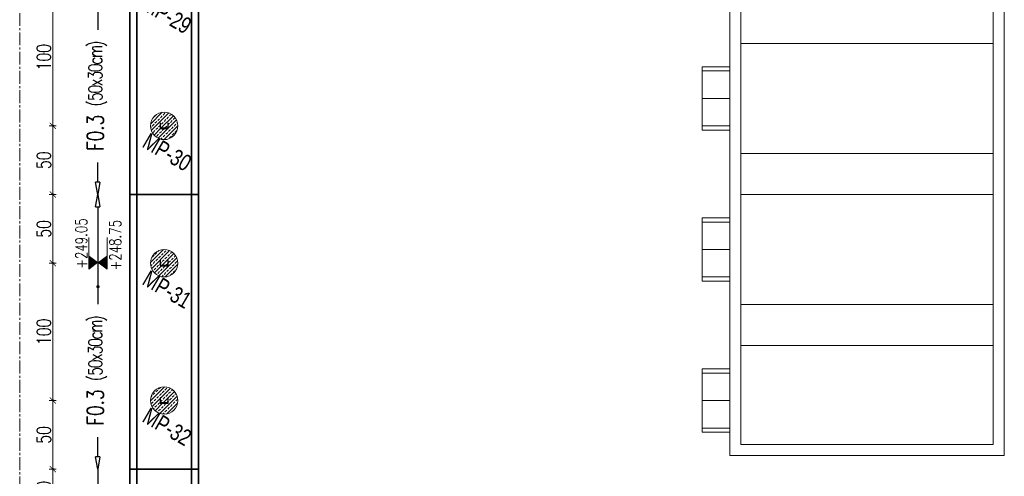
# Model space of a CAD drawing. Header units: millimetres. Extents: x -8 to 14965326, y -810 to 11054951.
# Tile 5 of 72: x 7503717 to 7504434, y 5555367 to 5555699. Entities that reach past the tile are written whole.
import ezdxf

# ---------------------------------------------------------------- set-up
doc = ezdxf.new("R2010")
doc.units = ezdxf.units.MM
doc.header["$LTSCALE"] = 0.5
doc.header["$MEASUREMENT"] = 0
doc.linetypes.add('CENTER2', pattern=[1.125, 0.75, -0.125, 0.125, -0.125])
doc.linetypes.add('HIDDEN', pattern=[9.525, 6.35, -3.175])
doc.layers.get('0').update_dxf_attribs({"linetype": 'CONTINUOUS', "lineweight": 13})
doc.layers.get('Defpoints').update_dxf_attribs({"linetype": 'CONTINUOUS'})
for name, color, linetype, lineweight in [('_K_pozycje', 1, 'CONTINUOUS', 5), ('JG numery', 171, 'HIDDEN', 20), ('K_Fundamenty - przekrój', 40, 'CONTINUOUS', 35), ('K_Kreskowanie', 253, 'CONTINUOUS', 5), ('K_Opis', 7, 'CONTINUOUS', 9), ('K_Ściany - przekrój', 7, 'CONTINUOUS', 35), ('tkd_obszary_wykazu', 14, 'CENTER2', 9), ('tkd_stal_przekrój', 80, 'CONTINUOUS', 30), ('tkd_wym', 1, 'CONTINUOUS', 5)]:
    doc.layers.add(name, color=color, linetype=linetype, lineweight=lineweight)
doc.styles.add('___K_OPIS_ROMAND', font='romand.shx', dxfattribs={"width": 0.75})
doc.styles.add('___K_OPIS_SIMPLEX', font='simplex.shx', dxfattribs={"width": 0.75})
doc.styles.add('Arial', font='arial.ttf')
doc.styles.add('tkd_txt0', font='simplex.shx', dxfattribs={"width": 0.75})
doc.dimstyles.new('opisy_wieńce', dxfattribs={"dimscale": 0.6, "dimtxt": 20, "dimasz": 25, "dimexe": 10, "dimexo": 50, "dimgap": 10, "dimtad": 0, "dimdec": 1, "dimrnd": 0.05, "dimzin": 9, "dimdsep": 46, "dimtxsty": '___K_OPIS_ROMAND', "dimblk1": 'CLOSEDBLANK', "dimblk2": 'CLOSEDBLANK', "dimsah": 1, "dimcen": 0, "dimdle": 10, "dimse1": 1, "dimse2": 1, "dimclrd": 1, "dimclre": 256, "dimclrt": 50, "dimazin": 2, "dimtm": 1e-09, "dimtfac": 1, "dimtdec": 1, "dimtmove": 2, "dimatfit": 3, "dimfxl": 1, "dimtolj": 1, "dimtzin": 0, "dimarcsym": 0})
doc.dimstyles.new('tkd_1-50cm[cm]', dxfattribs={"dimtxt": 10, "dimasz": 2.5, "dimexe": 0, "dimexo": 10, "dimgap": 1.5, "dimtad": 1, "dimdec": 1, "dimrnd": 0.5, "dimdsep": 46, "dimtxsty": 'tkd_txt0', "dimblk": 'tkd_dim_arrow', "dimcen": 0, "dimclrd": 1, "dimclre": 256, "dimclrt": 7, "dimaunit": 1, "dimadec": 0, "dimazin": 0, "dimtfac": 0.009091, "dimtdec": 1, "dimtix": 1, "dimtmove": 1, "dimatfit": 3, "dimldrblk": 'DOTSMALL', "dimfxl": 1, "dimfxlon": 1, "dimtvp": 0.02, "dimtolj": 1, "dimtzin": 9, "dimlwd": -1, "dimarcsym": 0})

# ---------------------------------------------------------------- blocks, each defined once
blk = doc.blocks.new('A$Cdc6a9087')
for p, q in [((-23, -20), (-23, 0)), ((-23, 0), (23, 0)), ((23, -20), (23, 0)), ((-23, -20), (23, -20))]:
    blk.add_line(p, q)
at = {"lineweight": 13}
for p, q in [((-20, -20), (-20, 0)), ((0, -20), (0, 0)), ((20, -20), (20, 0))]:
    blk.add_line(p, q, dxfattribs=at)
blk = doc.blocks.new('pal')
at = {"layer": 'K_Kreskowanie'}
h = blk.add_hatch(dxfattribs=at)
h.set_pattern_fill('ANSI33', color=256, scale=15)
edge = h.paths.add_edge_path()
edge.add_arc((9474.87, -17485.83), 10, 0, 360)
h.paths.add_polyline_path([(9477.57, -17483.83), (9477.87, -17483.83), (9477.87, -17487.83), (9471.87, -17487.83), (9471.87, -17483.83), (9472.17, -17483.83), (9472.17, -17487.53), (9477.57, -17487.53)], flags=16)
at = {"layer": 'K_Opis'}
blk.add_circle((9474.87, -17485.83), 10, dxfattribs=at)
at = {"layer": 'tkd_stal_przekrój'}
blk.add_lwpolyline([(9471.87, -17483.83), (9471.87, -17487.83), (9477.87, -17487.83), (9477.87, -17483.83), (9477.57, -17483.83), (9477.57, -17487.53), (9472.17, -17487.53), (9472.17, -17483.83)], close=True, dxfattribs=at)
blk = doc.blocks.new('tkd_dim_arrow')
for p, q in [((-1, 0), (1, 0)), ((0, -1), (0, 1))]:
    blk.add_line(p, q)
at = {"const_width": 0.2}
blk.add_lwpolyline([(-0.9, -0.9), (0.9, 0.9)], dxfattribs=at)
blk = doc.blocks.new('*D132')
at = {"layer": 'Defpoints', "color": 0, "transparency": 16777216}
for p in [(7503822.11, 5555722.06), (7503740.92, 5555622.06), (7503822.11, 5555622.06)]:
    blk.add_point(p, dxfattribs=at)
at = {"layer": 'tkd_wym', "lineweight": -2, "transparency": 16777216}
for p, q in [((7503741.92, 5555722.06), (7503740.92, 5555722.06)), ((7503741.92, 5555622.06), (7503740.92, 5555622.06))]:
    blk.add_line(p, q, dxfattribs=at)
at = {"layer": 'tkd_wym', "color": 1, "transparency": 16777216}
blk.add_line((7503740.92, 5555719.56), (7503740.92, 5555624.56), dxfattribs=at)
at = {"layer": 'tkd_wym', "color": 1, "transparency": 16777216, "xscale": 2.5, "yscale": 2.5, "zscale": 2.5}
for p, rotation in [((7503740.92, 5555722.06), 90), ((7503740.92, 5555622.06), 270)]:
    blk.add_blockref('tkd_dim_arrow', p, dxfattribs=dict(at, rotation=rotation))
at = {"layer": 'tkd_wym', "color": 7, "transparency": 16777216, "insert": (7503734.42, 5555672.06), "char_height": 10, "attachment_point": 5, "rotation": 90, "style": 'tkd_txt0'}
blk.add_mtext('\\A1;100', dxfattribs=at)
blk = doc.blocks.new('_DotSmall')
blk = doc.blocks.new('*D133')
at = {"layer": 'Defpoints', "color": 0, "transparency": 16777216}
for p in [(7503822.11, 5555622.06), (7503740.92, 5555572.06), (7503802.11, 5555572.06)]:
    blk.add_point(p, dxfattribs=at)
at = {"layer": 'tkd_wym', "lineweight": -2, "transparency": 16777216}
for p, q in [((7503741.92, 5555622.06), (7503740.92, 5555622.06)), ((7503741.92, 5555572.06), (7503740.92, 5555572.06))]:
    blk.add_line(p, q, dxfattribs=at)
at = {"layer": 'tkd_wym', "color": 1, "transparency": 16777216}
blk.add_line((7503740.92, 5555619.56), (7503740.92, 5555574.56), dxfattribs=at)
at = {"layer": 'tkd_wym', "color": 1, "transparency": 16777216, "xscale": 2.5, "yscale": 2.5, "zscale": 2.5}
for p, rotation in [((7503740.92, 5555622.06), 90), ((7503740.92, 5555572.06), 270)]:
    blk.add_blockref('tkd_dim_arrow', p, dxfattribs=dict(at, rotation=rotation))
at = {"layer": 'tkd_wym', "color": 7, "transparency": 16777216, "insert": (7503734.42, 5555597.06), "char_height": 10, "attachment_point": 5, "rotation": 90, "style": 'tkd_txt0'}
blk.add_mtext('\\A1;50', dxfattribs=at)
blk = doc.blocks.new('*D134')
at = {"layer": 'Defpoints', "color": 0, "transparency": 16777216}
for p in [(7503802.11, 5555572.06), (7503740.92, 5555522.06), (7503822.11, 5555522.06)]:
    blk.add_point(p, dxfattribs=at)
at = {"layer": 'tkd_wym', "lineweight": -2, "transparency": 16777216}
for p, q in [((7503741.92, 5555572.06), (7503740.92, 5555572.06)), ((7503741.92, 5555522.06), (7503740.92, 5555522.06))]:
    blk.add_line(p, q, dxfattribs=at)
at = {"layer": 'tkd_wym', "color": 1, "transparency": 16777216}
blk.add_line((7503740.92, 5555569.56), (7503740.92, 5555524.56), dxfattribs=at)
at = {"layer": 'tkd_wym', "color": 1, "transparency": 16777216, "xscale": 2.5, "yscale": 2.5, "zscale": 2.5}
for p, rotation in [((7503740.92, 5555572.06), 90), ((7503740.92, 5555522.06), 270)]:
    blk.add_blockref('tkd_dim_arrow', p, dxfattribs=dict(at, rotation=rotation))
at = {"layer": 'tkd_wym', "color": 7, "transparency": 16777216, "insert": (7503734.42, 5555547.06), "char_height": 10, "attachment_point": 5, "rotation": 90, "style": 'tkd_txt0'}
blk.add_mtext('\\A1;50', dxfattribs=at)
blk = doc.blocks.new('*D135')
at = {"layer": 'Defpoints', "color": 0, "transparency": 16777216}
for p in [(7503822.11, 5555522.06), (7503740.92, 5555422.06), (7503822.11, 5555422.06)]:
    blk.add_point(p, dxfattribs=at)
at = {"layer": 'tkd_wym', "lineweight": -2, "transparency": 16777216}
for p, q in [((7503741.92, 5555522.06), (7503740.92, 5555522.06)), ((7503741.92, 5555422.06), (7503740.92, 5555422.06))]:
    blk.add_line(p, q, dxfattribs=at)
at = {"layer": 'tkd_wym', "color": 1, "transparency": 16777216}
blk.add_line((7503740.92, 5555519.56), (7503740.92, 5555424.56), dxfattribs=at)
at = {"layer": 'tkd_wym', "color": 1, "transparency": 16777216, "xscale": 2.5, "yscale": 2.5, "zscale": 2.5}
for p, rotation in [((7503740.92, 5555522.06), 90), ((7503740.92, 5555422.06), 270)]:
    blk.add_blockref('tkd_dim_arrow', p, dxfattribs=dict(at, rotation=rotation))
at = {"layer": 'tkd_wym', "color": 7, "transparency": 16777216, "insert": (7503734.42, 5555472.06), "char_height": 10, "attachment_point": 5, "rotation": 90, "style": 'tkd_txt0'}
blk.add_mtext('\\A1;100', dxfattribs=at)
blk = doc.blocks.new('*D136')
at = {"layer": 'Defpoints', "color": 0, "transparency": 16777216}
for p in [(7503822.11, 5555422.06), (7503740.92, 5555372.06), (7503802.11, 5555372.06)]:
    blk.add_point(p, dxfattribs=at)
at = {"layer": 'tkd_wym', "lineweight": -2, "transparency": 16777216}
for p, q in [((7503741.92, 5555422.06), (7503740.92, 5555422.06)), ((7503741.92, 5555372.06), (7503740.92, 5555372.06))]:
    blk.add_line(p, q, dxfattribs=at)
at = {"layer": 'tkd_wym', "color": 1, "transparency": 16777216}
blk.add_line((7503740.92, 5555419.56), (7503740.92, 5555374.56), dxfattribs=at)
at = {"layer": 'tkd_wym', "color": 1, "transparency": 16777216, "xscale": 2.5, "yscale": 2.5, "zscale": 2.5}
for p, rotation in [((7503740.92, 5555422.06), 90), ((7503740.92, 5555372.06), 270)]:
    blk.add_blockref('tkd_dim_arrow', p, dxfattribs=dict(at, rotation=rotation))
at = {"layer": 'tkd_wym', "color": 7, "transparency": 16777216, "insert": (7503734.42, 5555397.06), "char_height": 10, "attachment_point": 5, "rotation": 90, "style": 'tkd_txt0'}
blk.add_mtext('\\A1;50', dxfattribs=at)
blk = doc.blocks.new('_ClosedBlank')
at = {"color": 0, "linetype": 'ByBlock', "lineweight": -2}
for p, q in [((-1, 0.167), (0, 0)), ((-1, 0.167), (-1, -0.167)), ((0, 0), (-1, -0.167))]:
    blk.add_line(p, q, dxfattribs=at)
blk = doc.blocks.new('*D140')
at = {"layer": '_K_pozycje', "color": 1, "lineweight": -2, "transparency": 16777216}
for p, q in [((7503773.65, 5555763.06), (7503773.65, 5555692.12)), ((7503773.65, 5555581.06), (7503773.65, 5555595.33))]:
    blk.add_line(p, q, dxfattribs=at)
at = {"layer": 'Defpoints', "color": 0, "transparency": 16777216}
for p in [(7503797.11, 5555772.06), (7503773.65, 5555572.06), (7503797.11, 5555572.06)]:
    blk.add_point(p, dxfattribs=at)
at = {"layer": '_K_pozycje', "color": 1, "lineweight": -2, "transparency": 16777216, "xscale": 9, "yscale": 9, "zscale": 9}
for p, rotation in [((7503773.65, 5555772.06), 90), ((7503773.65, 5555572.06), 270)]:
    blk.add_blockref('_ClosedBlank', p, dxfattribs=dict(at, rotation=rotation))
at = {"layer": '_K_pozycje', "color": 50, "transparency": 16777216, "insert": (7503773.56, 5555643.73), "char_height": 12, "attachment_point": 5, "rotation": 90, "style": '___K_OPIS_ROMAND'}
blk.add_mtext('\\A1;F0.3 {\\Fsimplex|c238;\\H0.83333x;\\T0.8;\\C242;(50x30cm)}', dxfattribs=at)
blk = doc.blocks.new('*D141')
at = {"layer": '_K_pozycje', "color": 1, "lineweight": -2, "transparency": 16777216}
for p, q in [((7503773.65, 5555563.06), (7503773.65, 5555492.12)), ((7503773.65, 5555381.06), (7503773.65, 5555395.33))]:
    blk.add_line(p, q, dxfattribs=at)
at = {"layer": 'Defpoints', "color": 0, "transparency": 16777216}
for p in [(7503797.11, 5555572.06), (7503773.65, 5555372.06), (7503797.11, 5555372.06)]:
    blk.add_point(p, dxfattribs=at)
at = {"layer": '_K_pozycje', "color": 1, "lineweight": -2, "transparency": 16777216, "xscale": 9, "yscale": 9, "zscale": 9}
for p, rotation in [((7503773.65, 5555572.06), 90), ((7503773.65, 5555372.06), 270)]:
    blk.add_blockref('_ClosedBlank', p, dxfattribs=dict(at, rotation=rotation))
at = {"layer": '_K_pozycje', "color": 50, "transparency": 16777216, "insert": (7503773.56, 5555443.73), "char_height": 12, "attachment_point": 5, "rotation": 90, "style": '___K_OPIS_ROMAND'}
blk.add_mtext('\\A1;F0.3 {\\Fsimplex|c238;\\H0.83333x;\\T0.8;\\C242;(50x30cm)}', dxfattribs=at)
blk = doc.blocks.new('*U39')
at = {"layer": 'K_Opis'}
h = blk.add_hatch(color=1, dxfattribs=at)
edge = h.paths.add_edge_path()
edge.add_arc((0, 0), 0.036, 0, 360, ccw=False)
at = {"layer": 'K_Opis', "color": 1}
blk.add_line((0, -0.511), (0, 0), dxfattribs=at)
at = {"layer": 'K_Opis'}
for points in [[(-0.188, -0.511), (0, -0.511), (-0.188, -0.369), (-0.188, -0.511)], [(0.188, -0.511), (0, -0.511), (0.188, -0.369), (0.188, -0.511)], [(-0.188, -0.511), (-0.188, -1.022)], [(0.188, -0.511), (0.188, -1.022)]]:
    blk.add_lwpolyline(points, dxfattribs=at)
for points in [[(-0.188, -0.369), (-0.188, -0.511), (0, -0.511)], [(0.188, -0.369), (0.188, -0.511), (0, -0.511)], [(-0.188, -0.652), (-0.188, -0.511), (0, -0.511)], [(0.188, -0.652), (0.188, -0.511), (0, -0.511)]]:
    blk.add_solid(points, dxfattribs=at)
at = {"layer": 'K_Opis', "style": '___K_OPIS_SIMPLEX', "width": 0.75, "flags": 8}
for tag, p in [('dół', (0.48, -0.777)), ('góra', (-0.227, -0.923))]:
    blk.add_attdef(tag, p, '', height=0.24, rotation=90, dxfattribs=at)
blk = doc.blocks.new('*D142')
at = {"layer": '_K_pozycje', "color": 1, "lineweight": -2, "transparency": 16777216}
for p, q in [((7503773.65, 5555381.06), (7503773.65, 5555390.06)), ((7503773.65, 5555372.06), (7503773.65, 5555224.53)), ((7503773.65, 5555215.53), (7503773.65, 5555206.53))]:
    blk.add_line(p, q, dxfattribs=at)
at = {"layer": 'Defpoints', "color": 0, "transparency": 16777216}
for p in [(7503797.11, 5555372.06), (7503773.65, 5555224.53), (7503797.11, 5555224.53)]:
    blk.add_point(p, dxfattribs=at)
at = {"layer": '_K_pozycje', "color": 1, "lineweight": -2, "transparency": 16777216, "xscale": 9, "yscale": 9, "zscale": 9}
for p, rotation in [((7503773.65, 5555372.06), 270), ((7503773.65, 5555224.53), 90)]:
    blk.add_blockref('_ClosedBlank', p, dxfattribs=dict(at, rotation=rotation))
at = {"layer": '_K_pozycje', "color": 50, "transparency": 16777216, "insert": (7503763.22, 5555277.41), "char_height": 12, "attachment_point": 5, "rotation": 90, "style": '___K_OPIS_ROMAND'}
blk.add_mtext('\\A1;F0.3 {\\Fsimplex|c238;\\H0.83333x;\\T0.8;\\C242;(50x30cm)}', dxfattribs=at)
blk = doc.blocks.new('*D156')
at = {"layer": 'Defpoints', "color": 0, "transparency": 16777216}
for p in [(7503797.11, 5555372.06), (7503740.92, 5555342.06), (7503822.11, 5555342.06)]:
    blk.add_point(p, dxfattribs=at)
at = {"layer": 'tkd_wym', "lineweight": -2, "transparency": 16777216}
for p, q in [((7503741.92, 5555372.06), (7503740.92, 5555372.06)), ((7503741.92, 5555342.06), (7503740.92, 5555342.06))]:
    blk.add_line(p, q, dxfattribs=at)
at = {"layer": 'tkd_wym', "color": 1, "transparency": 16777216}
blk.add_line((7503740.92, 5555369.56), (7503740.92, 5555344.56), dxfattribs=at)
at = {"layer": 'tkd_wym', "color": 1, "transparency": 16777216, "xscale": 2.5, "yscale": 2.5, "zscale": 2.5}
for p, rotation in [((7503740.92, 5555372.06), 90), ((7503740.92, 5555342.06), 270)]:
    blk.add_blockref('tkd_dim_arrow', p, dxfattribs=dict(at, rotation=rotation))
at = {"layer": 'tkd_wym', "color": 7, "transparency": 16777216, "insert": (7503734.42, 5555357.06), "char_height": 10, "attachment_point": 5, "rotation": 90, "style": 'tkd_txt0'}
blk.add_mtext('\\A1;30', dxfattribs=at)

msp = doc.modelspace()

# ---------------------------------------------------------------- linework, layer by layer
at = {"layer": 'K_Fundamenty - przekrój'}
for p, q in [((7503797.1116, 5555227.6632), (7503797.1116, 5558577.0558)), ((7503847.1116, 5555264.0009), (7503847.1116, 5558517.0557))]:
    msp.add_line(p, q, dxfattribs=at)
at = {"layer": 'K_Fundamenty - przekrój', "linetype": 'Continuous', "ltscale": 2.5}
for p, q in [((7503847.1116, 5555572.0558), (7503797.1116, 5555572.0558)), ((7503847.1116, 5555372.0558), (7503797.1116, 5555372.0558))]:
    msp.add_line(p, q, dxfattribs=at)
at = {"layer": 'K_Kreskowanie', "color": 253}
for p, q in [((7504426.1116, 5555682.0558), (7504242.1116, 5555682.0558)), ((7504426.1116, 5555602.0558), (7504242.1116, 5555602.0558)), ((7504426.1116, 5555572.0558), (7504242.1116, 5555572.0558)), ((7504426.1116, 5555492.0558), (7504242.1116, 5555492.0558)), ((7504426.1116, 5555462.0558), (7504242.1116, 5555462.0558))]:
    msp.add_line(p, q, dxfattribs=at)
at = {"layer": 'K_Kreskowanie', "color": 253, "flags": 128}
for points in [[(7504434.1116, 5555382.0558), (7504434.1116, 5557182.0558), (7504234.1116, 5557182.0558), (7504234.1116, 5555382.0558)], [(7504426.1116, 5555390.0558), (7504426.1116, 5557174.0558), (7504242.1116, 5557174.0558), (7504242.1116, 5555390.0558)]]:
    msp.add_lwpolyline(points, close=True, dxfattribs=at)
at = {"layer": 'K_Ściany - przekrój', "linetype": 'Continuous', "ltscale": 2.5}
for p, q in [((7503802.1116, 5555231.297), (7503802.1116, 5558572.0558)), ((7503842.1116, 5555260.3671), (7503842.1116, 5558572.0558))]:
    msp.add_line(p, q, dxfattribs=at)
at = {"layer": 'tkd_obszary_wykazu', "ltscale": 25}
msp.add_lwpolyline([(7503716.8376, 5559109.3854), (7506482.0527, 5559109.3854), (7506482.0527, 5554949.5308), (7503716.8376, 5554949.5308)], close=True, dxfattribs=at)

# ---------------------------------------------------------------- block references
ref = msp.add_blockref('*U39', (7503773.8778, 5555504.9282), dxfattribs=dict(xscale=-35, yscale=35, zscale=35, rotation=180.0000074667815))
ref.add_attrib('góra', '+249.05', (7503765.9211, 5555518.0337), dxfattribs={"layer": 'K_Opis', "height": 8.4, "rotation": 90.0000075, "style": '___K_OPIS_SIMPLEX', "width": 0.75, "flags": 8})
ref.add_attrib('dół', '+248.75', (7503790.6604, 5555516.8337), dxfattribs={"layer": 'K_Opis', "height": 8.4, "rotation": 90.0000075, "style": '___K_OPIS_SIMPLEX', "width": 0.75, "flags": 8})
at = {"layer": 'K_Kreskowanie', "color": 8, "xscale": -1, "rotation": 90}
for p in [(7504214.1116, 5555642.0558), (7504214.1116, 5555532.0558), (7504214.1116, 5555422.0558)]:
    msp.add_blockref('A$Cdc6a9087', p, dxfattribs=at)
at = {"layer": 'K_Opis'}
for p in [(7494347.2459, 5573107.8848), (7494347.2459, 5573007.8848), (7494347.2459, 5572907.8848)]:
    msp.add_blockref('pal', p, dxfattribs=at)

# ---------------------------------------------------------------- texts
at = {"layer": 'JG numery', "color": 1, "transparency": 33554687, "style": 'Arial', "width": 0.75}
for s, p in [('MP-29', (7503805.2687, 5555707.1414)), ('MP-30', (7503805.2687, 5555607.1414)), ('MP-31', (7503805.2687, 5555507.1414)), ('MP-32', (7503805.2687, 5555407.1414))]:
    msp.add_text(s, height=12, rotation=329.720633, dxfattribs=at).set_placement(p)

# ---------------------------------------------------------------- dimensions: what is measured, and where the dimension line sits
at = {"layer": '_K_pozycje'}
for base, p1, p2, picture, middle in [((7503773.651, 5555572.0558), (7503797.1116, 5555772.0558), (7503797.1116, 5555572.0558), '*D140', (7503773.5591, 5555643.7254)), ((7503773.651, 5555372.0558), (7503797.1116, 5555572.0558), (7503797.1116, 5555372.0558), '*D141', (7503773.5591, 5555443.7254)), ((7503773.651, 5555224.5298), (7503797.1116, 5555372.0558), (7503797.1116, 5555224.5298), '*D142', (7503763.2208, 5555277.4137))]:
    dim = msp.add_linear_dim(base=base, p1=p1, p2=p2, angle=270, text='F0.3 {\\Fsimplex|c238;\\H0.83333x;\\T0.8;\\C242;(50x30cm)}', dimstyle='opisy_wieńce', override={"dimasz": 15}, dxfattribs=at)
    dim.commit()
    dim.dimension.update_dxf_attribs({"geometry": picture, "text_midpoint": middle, "dimtype": 161})
at = {"layer": 'tkd_wym'}
for base, p1, p2, picture, middle in [((7503740.9163, 5555622.0558), (7503822.1116, 5555722.0558), (7503822.1116, 5555622.0558), '*D132', (7503734.4163, 5555672.0558)), ((7503740.9163, 5555572.0558), (7503822.1116, 5555622.0558), (7503802.1116, 5555572.0558), '*D133', (7503734.4163, 5555597.0558)), ((7503740.9163, 5555522.0558), (7503802.1116, 5555572.0558), (7503822.1116, 5555522.0558), '*D134', (7503734.4163, 5555547.0558)), ((7503740.9163, 5555422.0558), (7503822.1116, 5555522.0558), (7503822.1116, 5555422.0558), '*D135', (7503734.4163, 5555472.0558)), ((7503740.9163, 5555372.0558), (7503822.1116, 5555422.0558), (7503802.1116, 5555372.0558), '*D136', (7503734.4163, 5555397.0558)), ((7503740.9163, 5555342.0558), (7503797.1116, 5555372.0558), (7503822.1116, 5555342.0558), '*D156', (7503734.4163, 5555357.0558))]:
    dim = msp.add_linear_dim(base=base, p1=p1, p2=p2, angle=90, dimstyle='tkd_1-50cm[cm]', dxfattribs=at)
    dim.commit()
    dim.dimension.update_dxf_attribs({"geometry": picture, "text_midpoint": middle})

doc.saveas('drawing.dxf')
